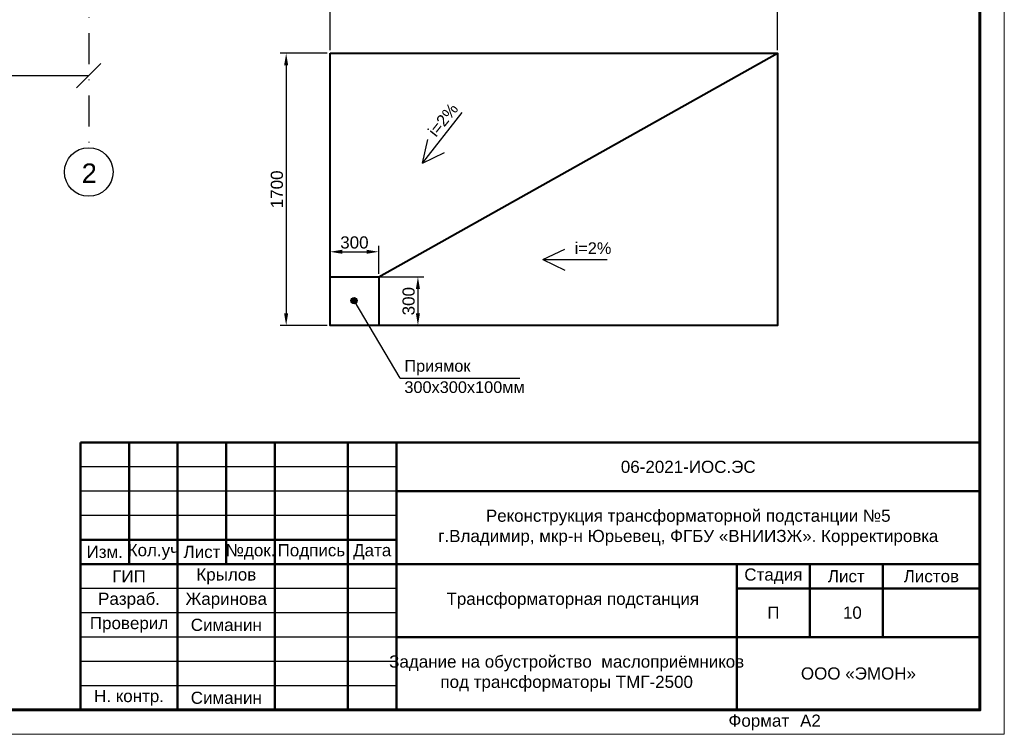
# Model space of a CAD drawing. Header units: millimetres. Extents: x 523209 to 536718, y -48289 to -47398.
# Tile 68 of 116: x 533142 to 533345, y -47992 to -47845. Entities that reach past the tile are written whole.
import ezdxf
from ezdxf.enums import TextEntityAlignment as Align

# ---------------------------------------------------------------- set-up
doc = ezdxf.new("R2010")
doc.units = ezdxf.units.MM
doc.linetypes.add('DASHDOT', pattern=[25.4, 12.7, -6.35, 0, -6.35])
doc.linetypes.add('DASHED', pattern=[19.05, 12.7, -6.35])
doc.layers.get('Defpoints').update_dxf_attribs({"color": 140})
for name, color, linetype, lineweight in [('02 План', 7, 'Continuous', 25), ('LIN_Основная сплошная', 50, 'Continuous', 50), ('ВК-линия контур', 132, 'Continuous', 15), ('ВК-линия толстая', 30, 'Continuous', 60), ('ВК-Текст', 1, 'Continuous', 30)]:
    doc.layers.add(name, color=color, linetype=linetype, lineweight=lineweight)
doc.layers.add('Текст и рамки', color=7, linetype='Continuous')
doc.styles.get("Standard").update_dxf_attribs({"font": 'arial.ttf'})
doc.styles.add('ОПС', font='arial.ttf')
doc.styles.add('СГЕНЕРИР_СТИЛЬ_1', font='times.ttf')
doc.dimstyles.new('ISO-25', dxfattribs={"dimtxt": 2.5, "dimasz": 2.5, "dimexe": 1.25, "dimexo": 0.625, "dimtad": 1, "dimtxsty": 'Standard', "dimcen": 2.5, "dimadec": 0, "dimazin": 0, "dimtfac": 1, "dimtmove": 0, "dimatfit": 3, "dimfxl": 1, "dimarcsym": 0})

# ---------------------------------------------------------------- blocks, each defined once
blk = doc.blocks.new('*U135')
at = {"layer": 'ВК-линия контур', "color": 0}
for p, q in [((0, 420), (0, 0)), ((0, 0), (-594, 0))]:
    blk.add_line(p, q, dxfattribs=at)
at = {"layer": 'ВК-линия толстая', "color": 0}
blk.add_lwpolyline([(-574, 5), (-574, 415), (-5, 415), (-5, 5)], close=True, dxfattribs=at)
at = {"layer": 'ВК-Текст', "color": 0}
blk.add_text('Формат ', height=2.5, dxfattribs=at).set_placement((-56.73, 1.56))
blk.add_attdef('ЛИСТ_АЛ', text='', height=2.5, dxfattribs=at).set_placement((-10, 411.5), align=Align.MIDDLE_CENTER)
at = {"layer": 'ВК-Текст', "color": 0, "ltscale": 0.5}
blk.add_attdef('ВЕРХНИЙ_ШИФР', text='', height=0.000005, rotation=180, dxfattribs=at).set_placement((-574, 401), align=Align.MIDDLE_CENTER)
at = {"layer": 'ВК-Текст', "color": 0, "flags": 12}
blk.add_attdef('ФОРМАТ_ЛИСТА', (-42, 1.56), '', height=2.5, dxfattribs=at)
blk = doc.blocks.new('_Oblique')
at = {"color": 0, "linetype": 'ByBlock', "lineweight": -2}
blk.add_line((-0.5, -0.5), (0.5, 0.5), dxfattribs=at)
blk = doc.blocks.new('*D192')
at = {"color": 0, "lineweight": -2, "transparency": 16777216}
for p, q in [((533205.24, -47851.61), (533195.59, -47851.61)), ((533196.84, -47854.11), (533196.84, -47905.11)), ((533205.24, -47907.61), (533195.59, -47907.61))]:
    blk.add_line(p, q, dxfattribs=at)
at = {"color": 0, "transparency": 16777216}
for points in [[(533196.42, -47854.11), (533197.25, -47854.11), (533196.84, -47851.61)], [(533196.42, -47905.11), (533197.25, -47905.11), (533196.84, -47907.61)]]:
    blk.add_solid(points, dxfattribs=at)
at = {"layer": 'Defpoints', "color": 0, "transparency": 16777216}
for p in [(533205.87, -47851.61), (533196.84, -47907.61), (533205.87, -47907.61)]:
    blk.add_point(p, dxfattribs=at)
at = {"color": 0, "transparency": 16777216, "insert": (533194.94, -47879.61), "char_height": 2.5, "attachment_point": 5, "rotation": 90}
blk.add_mtext('1700', dxfattribs=at)
blk = doc.blocks.new('*D193')
at = {"color": 0, "lineweight": -2, "transparency": 16777216}
for p, q in [((533205.87, -47850.99), (533205.87, -47840.92)), ((533297.87, -47850.99), (533297.87, -47840.92)), ((533208.37, -47842.17), (533295.37, -47842.17))]:
    blk.add_line(p, q, dxfattribs=at)
at = {"color": 0, "transparency": 16777216}
for points in [[(533208.37, -47841.75), (533208.37, -47842.58), (533205.87, -47842.17)], [(533295.37, -47841.75), (533295.37, -47842.58), (533297.87, -47842.17)]]:
    blk.add_solid(points, dxfattribs=at)
at = {"layer": 'Defpoints', "color": 0, "transparency": 16777216}
for p in [(533297.87, -47842.17), (533205.87, -47851.61), (533297.87, -47851.61)]:
    blk.add_point(p, dxfattribs=at)
at = {"color": 0, "transparency": 16777216, "insert": (533251.87, -47840.27), "char_height": 2.5, "attachment_point": 5}
blk.add_mtext('2000', dxfattribs=at)
blk = doc.blocks.new('*D194')
at = {"color": 0, "lineweight": -2, "transparency": 16777216}
for p, q in [((533205.87, -47896.99), (533205.87, -47891.2)), ((533215.87, -47896.99), (533215.87, -47891.2)), ((533208.37, -47892.45), (533213.37, -47892.45))]:
    blk.add_line(p, q, dxfattribs=at)
at = {"color": 0, "transparency": 16777216}
for points in [[(533208.37, -47892.03), (533208.37, -47892.86), (533205.87, -47892.45)], [(533213.37, -47892.03), (533213.37, -47892.86), (533215.87, -47892.45)]]:
    blk.add_solid(points, dxfattribs=at)
at = {"layer": 'Defpoints', "color": 0, "transparency": 16777216}
for p in [(533215.87, -47892.45), (533205.87, -47897.61), (533215.87, -47897.61)]:
    blk.add_point(p, dxfattribs=at)
at = {"color": 0, "transparency": 16777216, "insert": (533210.87, -47890.54), "char_height": 2.5, "attachment_point": 5}
blk.add_mtext('300', dxfattribs=at)
blk = doc.blocks.new('*D195')
at = {"color": 0, "lineweight": -2, "transparency": 16777216}
for p, q in [((533207.86, -47897.61), (533225.18, -47897.61)), ((533223.93, -47900.11), (533223.93, -47905.11)), ((533207.86, -47907.61), (533225.18, -47907.61))]:
    blk.add_line(p, q, dxfattribs=at)
at = {"color": 0, "transparency": 16777216}
for points in [[(533223.52, -47900.11), (533224.35, -47900.11), (533223.93, -47897.61)], [(533223.52, -47905.11), (533224.35, -47905.11), (533223.93, -47907.61)]]:
    blk.add_solid(points, dxfattribs=at)
at = {"layer": 'Defpoints', "color": 0, "transparency": 16777216}
for p in [(533207.24, -47897.61), (533207.24, -47907.61), (533223.93, -47907.61)]:
    blk.add_point(p, dxfattribs=at)
at = {"color": 0, "transparency": 16777216, "insert": (533222.03, -47902.61), "char_height": 2.5, "attachment_point": 5, "rotation": 90}
blk.add_mtext('300', dxfattribs=at)

msp = doc.modelspace()

# ---------------------------------------------------------------- hatches: boundary and pattern name
h = msp.add_hatch(color=256)
h.dxf.hatch_style = 1
h.paths.add_polyline_path([(533211.43348, -47902.48528, 1), (533210.1553, -47902.48528, 1)])

# ---------------------------------------------------------------- linework, layer by layer
at = {"lineweight": 40}
for p, q in [((533215.86991, -47897.61264), (533297.86991, -47851.61264)), ((533205.86991, -47897.61264), (533215.86991, -47897.61264)), ((533215.86991, -47897.61264), (533215.86991, -47907.61264))]:
    msp.add_line(p, q, dxfattribs=at)
for p, q in [((533224.89966, -47874.25342), (533233.05785, -47863.83025)), ((533224.89966, -47874.25342), (533225.97804, -47869.38347)), ((533224.89966, -47874.25342), (533229.36797, -47872.03675)), ((533249.65076, -47894.04915), (533254.15036, -47891.89674)), ((533249.65076, -47894.04915), (533262.88701, -47894.04915)), ((533249.65076, -47894.04915), (533254.15036, -47896.20157)), ((533220.26472, -47918.45723), (533210.79439, -47902.48528)), ((533220.26472, -47918.45723), (533244.8957, -47918.45723)), ((533219.52503, -47936.68774), (533154.52503, -47936.68774)), ((533219.52503, -47941.68774), (533154.52503, -47941.68774)), ((533219.52503, -47946.68774), (533154.52503, -47946.68774)), ((533219.52503, -47961.68774), (533154.52503, -47961.68774)), ((533219.52503, -47966.68774), (533154.52503, -47966.68774)), ((533219.52503, -47971.68774), (533154.52503, -47971.68774)), ((533219.52503, -47976.68774), (533154.52503, -47976.68774)), ((533219.52503, -47981.68774), (533154.52503, -47981.68774))]:
    msp.add_line(p, q)
msp.add_lwpolyline([(533205.86991, -47851.61264), (533297.86991, -47851.61264), (533297.86991, -47907.61264), (533205.86991, -47907.61264)], close=True, dxfattribs=at)
msp.add_circle((533210.79439, -47902.48528), 0.63909)
at = {"layer": '02 План', "linetype": 'Continuous', "ltscale": 0.2}
msp.add_line((532816.243, -47856.21506), (533156.243, -47856.21506), dxfattribs=at)
at = {"layer": '02 План', "linetype": 'DASHDOT', "ltscale": 0.5}
msp.add_lwpolyline([(533156.243, -47629.91512), (533156.243, -47871.0356)], dxfattribs=at)
at = {"layer": '02 План', "linetype": 'Continuous'}
msp.add_circle((533156.243, -47876.0356), 5, dxfattribs=at)
at = {"layer": 'LIN_Основная сплошная', "color": 7}
for p, q in [((533154.52503, -47986.68774), (533154.52503, -47931.68774)), ((533154.52503, -47931.68774), (533339.52503, -47931.68774)), ((533164.52503, -47931.68774), (533164.52503, -47956.68774)), ((533174.52503, -47931.68774), (533174.52503, -47986.68774)), ((533184.52503, -47931.68774), (533184.52503, -47956.68774)), ((533194.52503, -47931.68774), (533194.52503, -47986.68774)), ((533209.52503, -47931.68774), (533209.52503, -47986.68774)), ((533219.52503, -47931.68774), (533219.52503, -47986.68774)), ((533219.52503, -47941.68774), (533339.52503, -47941.68774)), ((533219.52503, -47951.68774), (533154.52503, -47951.68774)), ((533154.52503, -47956.68774), (533339.52503, -47956.68774)), ((533289.52503, -47986.68774), (533289.52503, -47956.68774)), ((533304.52503, -47956.68774), (533304.52503, -47971.68774)), ((533319.52503, -47956.68774), (533319.52503, -47971.68774)), ((533289.52503, -47961.68774), (533339.52503, -47961.68774)), ((533219.52503, -47971.68774), (533339.52503, -47971.68774))]:
    msp.add_line(p, q, dxfattribs=at)

# ---------------------------------------------------------------- block references
at = {"linetype": 'DASHED'}
ref = msp.add_blockref('*U135', (533344.52503, -47991.68774), dxfattribs=at)
ref.add_attrib('ФОРМАТ_ЛИСТА', 'А2', (533302.52503, -47990.12948), dxfattribs={"layer": 'ВК-Текст', "color": 0, "height": 2.5, "flags": 12})
at = {"layer": '02 План', "linetype": 'DASHED', "ltscale": 0.2, "xscale": 5, "yscale": 5, "zscale": 5}
msp.add_blockref('_Oblique', (533156.243, -47856.21506), dxfattribs=at)

# ---------------------------------------------------------------- texts
at = {"color": 7, "linetype": 'ByBlock'}
msp.add_text('i=2%%%', height=2.4, rotation=51.4240183, dxfattribs=at).set_placement((533227.67251, -47869.01369))
msp.add_text('i=2%%%', height=2.4, dxfattribs=at).set_placement((533256.16775, -47892.9062))
at = {"lineweight": 25, "ltscale": 100}
for s, p in [('Приямок', (533221.14716, -47917.11559)), ('300х300х100мм', (533221.14716, -47921.48932))]:
    msp.add_text(s, height=2.4, dxfattribs=at).set_placement(p)
at = {"lineweight": 0, "char_height": 2.5, "attachment_point": 5, "style": 'СГЕНЕРИР_СТИЛЬ_1'}
for s, insert, width in [('{\\fArial|b0|i0|c204|p34;\\C7;06-2021-ИОС.ЭС}', (533279.52503, -47936.68774), 120), ('\\pl2.5;{\\fArial|b0|i0|c204|p34;Трансформаторная подстанция\\P}', (533254.52503, -47964.18774), 70), ('\\pl2.5;{\\fArial|b0|i0|c204|p34;10\\P}', (533312.02503, -47966.68774), 15)]:
    msp.add_mtext(s, dxfattribs=dict(at, insert=insert, width=width))
at = {"color": 1, "lineweight": 0, "insert": (533279.52503, -47949.18774), "char_height": 2.5, "width": 120, "attachment_point": 5, "style": 'ОПС'}
msp.add_mtext('{\\C0;Реконструкция трансформаторной подстанции №5\\Pг.Владимир, мкр-н Юрьевец, ФГБУ «ВНИИЗЖ». Корректировка}', dxfattribs=at)
at = {"linetype": 'DASHED', "lineweight": 0, "insert": (533254.52503, -47979.18774), "char_height": 2.5, "width": 70, "attachment_point": 5, "style": 'СГЕНЕРИР_СТИЛЬ_1'}
msp.add_mtext('{\\fArial|b0|i0|c204|p34;\\C7;Задание на обустройство  маслоприёмников  \\Pпод трансформаторы ТМГ-2500}', dxfattribs=at)
at = {"layer": '02 План'}
msp.add_text('2', height=4, dxfattribs=at).set_placement((533154.79322, -47878.285))
at = {"layer": 'Текст и рамки', "color": 7, "char_height": 2.5, "attachment_point": 5}
for s, insert, width in [('Изм.', (533159.52503, -47954.18774), 10), ('Кол.уч', (533169.52503, -47954.18774), 10), ('Лист', (533179.52503, -47954.18774), 10), ('№док.', (533189.52503, -47954.18774), 10), ('Подпись', (533202.02503, -47954.18774), 10), ('Дата', (533214.52503, -47954.18774), 10), ('ГИП', (533164.52503, -47959.18774), 20), ('Крылов', (533184.52503, -47959.18774), 20), ('Стадия', (533297.02503, -47959.18774), 15), ('Лист', (533312.02503, -47959.18774), 15), ('Листов', (533329.52503, -47959.18774), 20), ('Разраб.', (533164.52503, -47964.18774), 20), ('Жаринова', (533184.52503, -47964.18774), 20), ('П', (533297.02503, -47966.68774), 15), ('Проверил', (533164.52503, -47969.18774), 20), ('Симанин', (533184.52503, -47969.18774), 20), ('ООО «ЭМОН»', (533314.52503, -47979.18774), 50), ('Н. контр.', (533164.52503, -47984.18774), 20), ('Симанин', (533184.52503, -47984.18774), 20)]:
    msp.add_mtext(s, dxfattribs=dict(at, insert=insert, width=width))

# ---------------------------------------------------------------- dimensions: what is measured, and where the dimension line sits
at = {"color": 7}
for base, p1, p2, text, picture, middle in [((533297.86991, -47842.16649), (533205.86991, -47851.61264), (533297.86991, -47851.61264), '2000', '*D193', (533251.86991, -47840.26506)), ((533215.86991, -47892.44546), (533205.86991, -47897.61264), (533215.86991, -47897.61264), '300', '*D194', (533210.86991, -47890.54318))]:
    dim = msp.add_linear_dim(base=base, p1=p1, p2=p2, text=text, dimstyle='ISO-25', override={"dimtxsty": 'Standard'}, dxfattribs=at)
    dim.commit()
    dim.dimension.update_dxf_attribs({"geometry": picture, "text_midpoint": middle})
for base, p1, p2, text, picture, middle in [((533196.83808, -47907.61264), (533205.86991, -47851.61264), (533205.86991, -47907.61264), '1700', '*D192', (533194.93665, -47879.61264)), ((533223.93271, -47907.61264), (533207.2399, -47897.61264), (533207.2399, -47907.61264), '300', '*D195', (533222.03043, -47902.61264))]:
    dim = msp.add_linear_dim(base=base, p1=p1, p2=p2, angle=90, text=text, dimstyle='ISO-25', override={"dimtxsty": 'Standard'}, dxfattribs=at)
    dim.commit()
    dim.dimension.update_dxf_attribs({"geometry": picture, "text_midpoint": middle})

doc.saveas('drawing.dxf')
